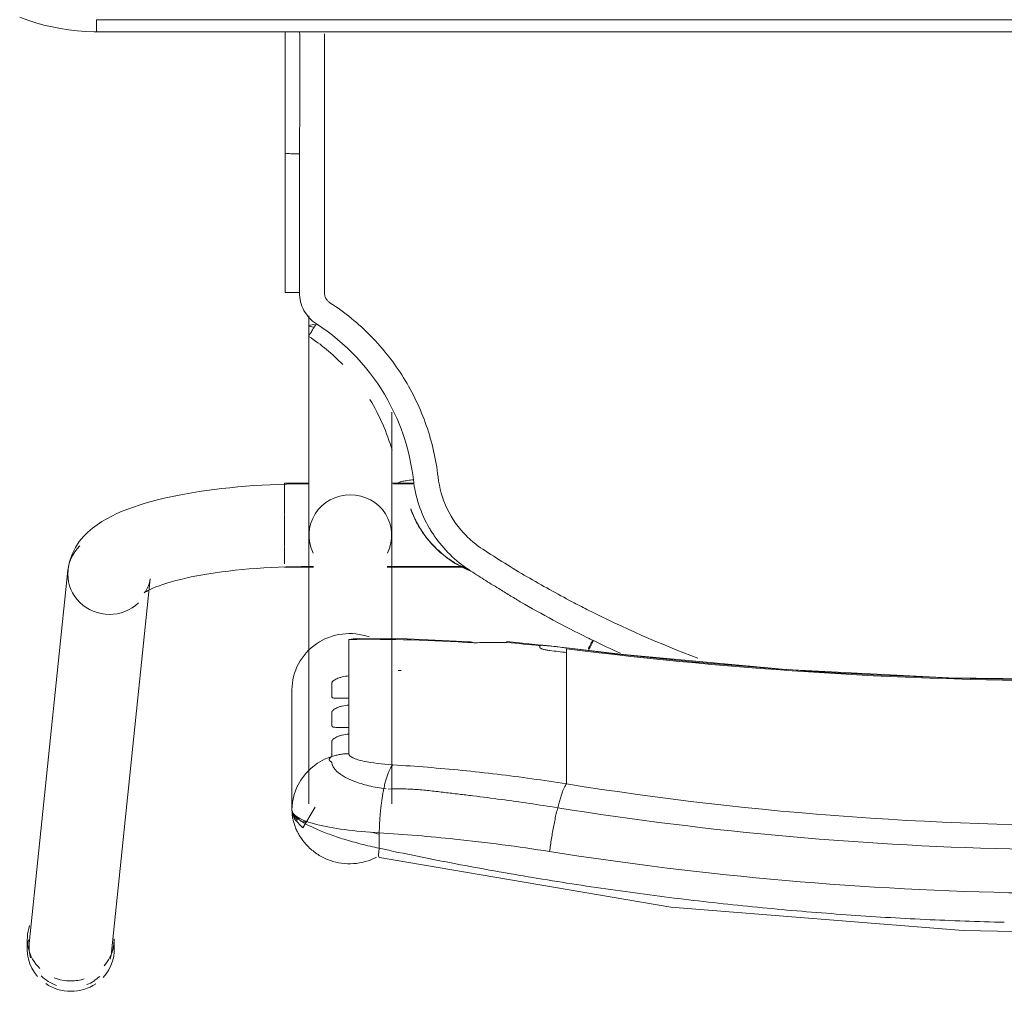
# Model space of a CAD drawing. Header units: metres. Extents: x 1.7 to 42.3, y -72.9 to -47.6.
# Tile 106 of 216: x 6.438 to 6.684, y -61.366 to -61.122. Entities that reach past the tile are written whole.
import ezdxf

# ---------------------------------------------------------------- set-up
doc = ezdxf.new("R2010")
doc.units = ezdxf.units.M
doc.layers.add('I-FURN', color=7, linetype='Continuous', lineweight=18)

# ---------------------------------------------------------------- blocks, each defined once
blk = doc.blocks.new('ConjuntoParaAlunoTamanho6 - CJA06_ConjuntoParaAlunoTamanho6-V27-2PAV - FRIGORÍFICA')
at = {"layer": 'I-FURN', "color": 253, "true_color": 0xaaaaaa}
for p, q in [((0.24321, 0.29526), (0.23354, 0.20182)), ((0.24254, 0.29456), (0.24254, 0.29197)), ((0.25413, 0.19969), (0.2638, 0.29312)), ((0.2643, 0.29197), (0.2643, 0.29456)), ((0.1981, 0.22964), (0.1981, 0.25969)), ((0.17315, 0.25812), (0.17315, 0.19097)), ((0.19385, 0.19097), (0.19385, 0.25812)), ((0.17457, 0.25441), (0.17513, 0.25435)), ((0.1959, 0.25221), (0.19685, 0.25395)), ((0.19685, 0.25395), (0.19754, 0.2558)), ((0.12943, 0.2438), (0.12943, 0.25317)), ((0.19471, 0.25062), (0.1959, 0.25221)), ((0.12943, 0.24214), (0.12943, 0.2438)), ((0.12943, 0.24214), (0.12943, 0.23653)), ((0.18386, 0.23904), (0.18386, 0.24073)), ((0.12943, 0.23653), (0.12943, 0.23486)), ((0.12943, 0.23486), (0.12943, 0.22925)), ((0.18386, 0.23176), (0.18386, 0.23345)), ((0.12943, 0.22759), (0.12943, 0.22925)), ((0.12943, 0.22759), (0.12943, 0.22197)), ((0.18386, 0.21701), (0.18386, 0.22617)), ((0.12943, 0.22031), (0.12943, 0.22197)), ((0.12946, 0.21915), (0.14434, 0.21757)), ((0.17944, 0.21689), (0.18173, 0.21678)), ((0.17429, 0.19894), (0.15474, 0.19894)), ((0.17429, 0.19879), (0.15494, 0.19879)), ((0.2, 0.19894), (0.19271, 0.19894)), ((0.19385, 0.19879), (0.19271, 0.19879)), ((0.19385, 0.19845), (0.19385, 0.19879)), ((0.19385, 0.19764), (0.19385, 0.19845)), ((0.2, 0.1938), (0.2, 0.19814)), ((0.19385, 0.1916), (0.19385, 0.19367)), ((0.2, 0.18573), (0.2, 0.19364)), ((0.19385, 0.18582), (0.19385, 0.18688)), ((0.19385, 0.18371), (0.19385, 0.18582)), ((0.2, 0.17794), (0.2, 0.1856)), ((0.19385, 0.17809), (0.19385, 0.18059)), ((0.16757, 0.17809), (0.17268, 0.17809)), ((0.1676, 0.17794), (0.17323, 0.17794)), ((0.19377, 0.17794), (0.2, 0.17794)), ((0.19385, 0.13604), (0.19385, 0.13857)), ((0.19983, 0.13021), (0.19982, 0.0953)), ((0.19982, 0.06497), (0.19982, 0.0953)), ((0.247, 0.06497), (-0.247, 0.06497)), ((0.247, 0.06497), (-0.247, 0.06497)), ((0.247, 0.06497), (0.247, 0.06197))]:
    blk.add_line(p, q, dxfattribs=at)
at = {"layer": 'I-FURN', "color": 253, "true_color": 0xaaaaaa, "flags": 128}
for points in [[(0.17623, 0.27161), (0.10331, 0.28398), (0.03018, 0.28985), (0.0001, 0.2904)], [(0.17627, 0.2654), (0.17627, 0.26637), (0.17627, 0.26734), (0.17627, 0.26831), (0.17627, 0.26928)], [(0.1981, 0.25971), (0.19792, 0.26092), (0.19739, 0.26208), (0.1954, 0.2642), (0.19227, 0.25896)], [(0.19754, 0.2558), (0.19796, 0.25773), (0.1981, 0.25969)], [(0.1981, 0.25971), (0.1981, 0.2522), (0.1981, 0.24468)], [(0.1981, 0.22964), (0.1981, 0.23715), (0.1981, 0.24467), (0.1981, 0.25218), (0.1981, 0.25969)], [(0.19172, 0.24799), (0.19331, 0.2492), (0.19471, 0.25062)], [(0.1881, 0.24628), (0.18997, 0.24701), (0.19172, 0.24799)], [(0.18386, 0.24073), (0.18386, 0.24195), (0.18386, 0.24317), (0.18386, 0.24439), (0.18386, 0.24561)], [(0.1881, 0.24628), (0.1881, 0.24532), (0.1881, 0.24435), (0.1881, 0.24339), (0.1881, 0.24243)], [(0.18386, 0.23345), (0.18386, 0.23485), (0.18386, 0.23624), (0.18386, 0.23764), (0.18386, 0.23904)], [(0.1881, 0.23868), (0.1881, 0.2378), (0.1881, 0.23692), (0.1881, 0.23603), (0.1881, 0.23515)], [(0.18386, 0.22617), (0.18386, 0.22757), (0.18386, 0.22897), (0.18386, 0.23036), (0.18386, 0.23176)], [(0.1881, 0.23141), (0.1881, 0.23052), (0.1881, 0.22964), (0.1881, 0.22876), (0.1881, 0.22787)], [(-0.12926, 0.21915), (-0.08865, 0.22342), (-0.0479, 0.2261), (-0.00707, 0.22717), (0.03376, 0.22666), (0.07455, 0.22454), (0.11521, 0.22083), (0.12946, 0.21915)], [(0.12943, 0.21937), (0.12943, 0.21961), (0.12943, 0.21984), (0.12943, 0.22007), (0.12943, 0.22031)], [(0.1361, 0.21901), (0.1361, 0.21893), (0.1361, 0.21886), (0.1361, 0.21878), (0.1361, 0.2187)], [(0.15351, 0.21761), (0.16928, 0.2169), (0.18131, 0.21677)], [(0.18173, 0.21678), (0.18279, 0.21686), (0.18386, 0.21701)], [(0.23507, 0.20536), (0.23501, 0.20531), (0.23482, 0.20518), (0.23451, 0.20499), (0.23408, 0.20476), (0.23355, 0.20449), (0.23291, 0.2042), (0.23217, 0.20389), (0.23133, 0.20358), (0.23041, 0.20326), (0.22941, 0.20294), (0.22832, 0.20262), (0.22717, 0.2023), (0.22594, 0.20199), (0.22464, 0.20169), (0.22328, 0.2014), (0.22186, 0.20112), (0.22039, 0.20086), (0.21886, 0.2006), (0.21729, 0.20036), (0.21567, 0.20014), (0.214, 0.19993), (0.2123, 0.19973), (0.21057, 0.19956), (0.2088, 0.1994), (0.207, 0.19926), (0.20518, 0.19913), (0.20334, 0.19903), (0.20148, 0.19894), (0.19961, 0.19888), (0.19772, 0.19883), (0.19583, 0.1988), (0.19394, 0.19879), (0.19385, 0.19879)], [(0.23354, 0.20182), (0.23373, 0.20287), (0.23403, 0.20376), (0.23437, 0.20445), (0.23469, 0.20492), (0.23492, 0.20521), (0.23505, 0.20534), (0.23507, 0.20536)], [(0.25413, 0.19969), (0.25375, 0.19762), (0.25311, 0.19572), (0.25226, 0.19403), (0.25129, 0.19256), (0.25023, 0.19128), (0.24913, 0.19017), (0.24799, 0.18919), (0.24683, 0.18832), (0.24563, 0.18753), (0.24441, 0.18681), (0.24316, 0.18615), (0.24188, 0.18553), (0.24055, 0.18496), (0.23919, 0.18441), (0.23778, 0.1839), (0.23633, 0.18341), (0.23483, 0.18295), (0.2333, 0.18251), (0.23171, 0.1821), (0.23008, 0.1817), (0.22841, 0.18133), (0.2267, 0.18098), (0.22495, 0.18064), (0.22315, 0.18033), (0.22132, 0.18004), (0.21946, 0.17976), (0.21756, 0.17951), (0.21562, 0.17928), (0.21366, 0.17906), (0.21168, 0.17887), (0.20967, 0.1787), (0.20763, 0.17855), (0.20558, 0.17842), (0.20352, 0.17831), (0.20144, 0.17823), (0.19935, 0.17816), (0.19725, 0.17811), (0.19515, 0.17809), (0.19385, 0.17809)], [(0.17315, 0.16015), (0.17315, 0.162), (0.17315, 0.16382), (0.17315, 0.1656), (0.17315, 0.16735), (0.17315, 0.16905), (0.17315, 0.17071), (0.17315, 0.17233), (0.17315, 0.1739), (0.17315, 0.17541), (0.17315, 0.17687), (0.17315, 0.17828), (0.17315, 0.17963), (0.17315, 0.18092), (0.17315, 0.18215), (0.17315, 0.18331), (0.17315, 0.18441), (0.17315, 0.18544), (0.17315, 0.1864), (0.17315, 0.18729), (0.17315, 0.1881), (0.17315, 0.18885), (0.17315, 0.18951), (0.17315, 0.19011), (0.17315, 0.19062), (0.17315, 0.19097)], [(0.19385, 0.19097), (0.19385, 0.19051), (0.19385, 0.18998), (0.19385, 0.18937), (0.19385, 0.18869), (0.19385, 0.18793), (0.19385, 0.1871), (0.19385, 0.18619), (0.19385, 0.18522), (0.19385, 0.18417), (0.19385, 0.18306), (0.19385, 0.18188), (0.19385, 0.18064), (0.19385, 0.17934), (0.19385, 0.17798), (0.19385, 0.17656), (0.19385, 0.17508), (0.19385, 0.17355), (0.19385, 0.17198), (0.19385, 0.17035), (0.19385, 0.16868), (0.19385, 0.16696), (0.19385, 0.16521), (0.19385, 0.16342), (0.19385, 0.16159), (0.19385, 0.15974), (0.19385, 0.15785), (0.19385, 0.15594), (0.19385, 0.15401), (0.19385, 0.15206), (0.19385, 0.15009), (0.19385, 0.14811), (0.19385, 0.14612), (0.19385, 0.14413), (0.19385, 0.14213), (0.19385, 0.14013), (0.19385, 0.13857)], [(0.16841, 0.18432), (0.16841, 0.18434), (0.16841, 0.18435), (0.16841, 0.18437), (0.16841, 0.18438)], [(0.19623, 0.13025), (0.19623, 0.12639), (0.19623, 0.12254), (0.19623, 0.11868), (0.19623, 0.11483), (0.19623, 0.11097), (0.19623, 0.10712), (0.19623, 0.10327), (0.19623, 0.09941), (0.19623, 0.09556)], [(0.2662, 0.06136), (0.26421, 0.06209), (0.2622, 0.06274), (0.26015, 0.06331), (0.25809, 0.06379), (0.25601, 0.0642), (0.25391, 0.06451), (0.25181, 0.06475), (0.24969, 0.0649), (0.24757, 0.06496), (0.247, 0.06497)], [(0.247, 0.06197), (0.1235, 0.06197), (0, 0.06197), (-0.1235, 0.06197), (-0.247, 0.06197)], [(-0.247, 0.06197), (-0.1235, 0.06197), (0, 0.06197), (0.1235, 0.06197), (0.247, 0.06197)]]:
    blk.add_lwpolyline(points, dxfattribs=at)
at = {"layer": 'I-FURN', "color": 253, "true_color": 0xaaaaaa}
for centre, major_axis, ratio, start_param, end_param in [((0.25351, 0.29419), (-0.01029, 0.00107), 0.967158, 5.223081, 5.597593), ((0.25342, 0.29456), (0.01088, 0), 0.965926, 1.570796, 2.182166), ((0.25342, 0.29456), (-0.01088, 0), 0.965926, 4.098128, 4.712389), ((0.25351, 0.29419), (-0.01029, 0.00107), 0.967158, 4.026797, 4.46746), ((0.25342, 0.29456), (0.01088, 0), 0.965926, 2.404321, 3.312013), ((0.25342, 0.29197), (0.01088, 0), 0.965926, 1.581694, 1.883969), ((0.25342, 0.29197), (0.01088, 0), 0.965926, 1.176355, 1.570796), ((0.25342, 0.29456), (0.01088, 0), 0.965926, 6.052088, 6.985956), ((0.25342, 0.29197), (0.01088, 0), 0.965926, 2.446266, 3.141593), ((0.25342, 0.29197), (0.01088, 0), 0.965926, 5.959867, 7.062609), ((0.25351, 0.29419), (-0.01029, 0.00107), 0.967158, 6.102343, 6.382991), ((0.25351, 0.29419), (-0.01029, 0.00107), 0.967158, 3.141593, 3.502975), ((0.0001, -0.77159), (1.0211, 0), 0.978148, 1.443771, 1.697822), ((0.0001, -0.77117), (1.0209, 0), 0.978148, 1.443771, 1.697822), ((0.1837, 0.22964), (0.0144, 0), 0.978148, 4.362105, 6.283185), ((0.17947, 0.60128), (0.385, 0), 0.978148, 4.689765, 4.691852), ((0.17947, 0.60356), (0.395, 0), 0.978148, 4.585364, 4.595996), ((0.17947, 0.60221), (0.3948, 0), 0.978148, 4.585364, 4.595936), ((0.17947, 0.60263), (0.395, 0), 0.978148, 4.602237, 4.623287), ((0.14521, 0.22754), (0.00087, 0.00996), 0.018501, 2.93296, 3.325659), ((0.17947, 0.60336), (0.395, 0), 0.978148, 4.644485, 4.723499), ((0.24383, 0.20075), (-0.01029, 0.00107), 0.967158, 4.812195, 5.597593), ((0.24383, 0.20075), (-0.01029, 0.00107), 0.967158, 3.241398, 4.812195), ((0.24383, 0.20075), (-0.01029, 0.00107), 0.967158, 2.456, 3.241398), ((0.1835, 0.19097), (0.01035, 0), 0.978148, 2.686587, 4.712389), ((0.1835, 0.19097), (0.01035, 0), 0.978148, 4.712389, 6.738191), ((0.1835, 0.13857), (0.01035, 0), 0.069756, 5.759587, 6.776353)]:
    blk.add_ellipse(centre, major_axis=major_axis, ratio=ratio, start_param=start_param, end_param=end_param, dxfattribs=at)
for points in [[(0.03973, 0.28708), (0.03313, 0.2874), (0.02653, 0.28763), (0.01992, 0.28779)], [(0.0595, 0.28591), (0.05292, 0.28638), (0.04633, 0.28677), (0.03973, 0.28708)], [(0.07921, 0.28427), (0.07265, 0.28489), (0.06608, 0.28544), (0.0595, 0.28591)], [(0.09885, 0.28217), (0.09232, 0.28294), (0.08577, 0.28365), (0.07921, 0.28427)], [(0.11839, 0.27961), (0.11189, 0.28054), (0.10538, 0.28139), (0.09885, 0.28217)], [(0.13782, 0.27661), (0.13136, 0.27768), (0.12489, 0.27868), (0.11839, 0.27961)], [(0.15712, 0.27316), (0.15071, 0.27438), (0.14427, 0.27553), (0.13782, 0.27661)], [(0.17627, 0.26928), (0.16991, 0.27065), (0.16353, 0.27194), (0.15712, 0.27316)], [(0.17627, 0.26928), (0.17633, 0.26966), (0.17642, 0.27037), (0.17644, 0.2712), (0.17636, 0.27149), (0.1763, 0.27156)], [(0.13164, 0.25914), (0.13175, 0.25959), (0.13198, 0.26053), (0.13231, 0.26203), (0.13262, 0.26359), (0.13292, 0.2652), (0.1332, 0.26684), (0.13344, 0.26848), (0.13359, 0.26956), (0.13366, 0.2701)], [(0.17513, 0.25435), (0.1752, 0.25471), (0.17534, 0.25544), (0.17553, 0.25659), (0.17571, 0.25778), (0.17586, 0.25902), (0.17599, 0.26028), (0.1761, 0.26156), (0.17618, 0.26285), (0.17624, 0.26413), (0.17626, 0.26498), (0.17627, 0.2654)], [(0.1981, 0.25969), (0.1981, 0.26035), (0.19703, 0.26165), (0.19239, 0.26338), (0.18523, 0.2647), (0.17934, 0.26523), (0.17627, 0.2654)], [(0.17811, 0.26528), (0.17751, 0.26545), (0.1769, 0.26561), (0.17629, 0.26577)], [(0.12943, 0.25317), (0.12952, 0.25327), (0.1297, 0.25353), (0.13, 0.25409), (0.13031, 0.25481), (0.13064, 0.25568), (0.13097, 0.2567), (0.1313, 0.25786), (0.13153, 0.2587), (0.13164, 0.25914)], [(0.17285, 0.2484), (0.17297, 0.2485), (0.1732, 0.24877), (0.17355, 0.24934), (0.17389, 0.25006), (0.17423, 0.25093), (0.17455, 0.25195), (0.17485, 0.25308), (0.17504, 0.25392), (0.17513, 0.25435)], [(0.18386, 0.24561), (0.18422, 0.24561), (0.18494, 0.24565), (0.18601, 0.24578), (0.18707, 0.24599), (0.18776, 0.24617), (0.1881, 0.24628)], [(0.12434, 0.2095), (0.11525, 0.2141), (0.106, 0.21818), (0.09654, 0.22172)], [(0.11594, 0.2205), (0.11821, 0.21947), (0.12046, 0.21841), (0.1227, 0.21732)], [(0.1227, 0.21732), (0.12291, 0.21776), (0.12336, 0.21866), (0.12377, 0.21945), (0.12395, 0.2198)], [(0.12395, 0.21936), (0.12377, 0.21898), (0.12356, 0.21856), (0.12335, 0.21813)], [(0.1336, 0.21981), (0.13377, 0.21979), (0.1341, 0.21974), (0.13456, 0.21967), (0.13499, 0.21957), (0.13538, 0.21946), (0.13569, 0.21935), (0.13593, 0.21923), (0.13606, 0.21912), (0.1361, 0.21905), (0.1361, 0.21901)], [(0.12436, 0.21651), (0.12408, 0.21665), (0.12353, 0.21692), (0.12297, 0.21719), (0.1227, 0.21732)], [(0.12334, 0.21813), (0.12319, 0.21783), (0.12304, 0.21753), (0.12289, 0.21723)], [(0.1361, 0.2187), (0.1361, 0.21868), (0.13609, 0.21865), (0.13607, 0.21862), (0.13605, 0.2186)], [(0.14432, 0.21779), (0.14576, 0.21776), (0.1486, 0.21775), (0.15133, 0.21782), (0.15267, 0.21788)], [(0.15267, 0.21788), (0.1532, 0.21758), (0.15369, 0.21752), (0.15417, 0.21772)], [(0.14098, 0.20758), (0.13826, 0.20916), (0.13276, 0.21224), (0.12717, 0.21512), (0.12436, 0.21651)], [(0.12798, 0.20762), (0.12738, 0.20794), (0.12617, 0.20857), (0.12495, 0.20919), (0.12434, 0.2095)], [(0.1504, 0.19445), (0.14673, 0.19684), (0.13935, 0.20142), (0.13181, 0.20561), (0.12798, 0.20762)], [(0.14635, 0.20432), (0.14546, 0.20487), (0.14368, 0.20597), (0.14188, 0.20704), (0.14098, 0.20758)], [(0.15378, 0.19963), (0.15256, 0.20043), (0.1501, 0.202), (0.14762, 0.20355), (0.14638, 0.20431)], [(0.15863, 0.1971), (0.15703, 0.19822), (0.15531, 0.19916), (0.1535, 0.1999)], [(0.15374, 0.19972), (0.15472, 0.19931), (0.15575, 0.19881), (0.1568, 0.1982)], [(0.1625, 0.1911), (0.16134, 0.1928), (0.15869, 0.19594), (0.1555, 0.19851), (0.15378, 0.19963)], [(0.15448, 0.19112), (0.15386, 0.19174), (0.15256, 0.19292), (0.15114, 0.19396), (0.1504, 0.19445)], [(0.16156, 0.17636), (0.16124, 0.17915), (0.15968, 0.18454), (0.15645, 0.18912), (0.15448, 0.19112)], [(0.16371, 0.18924), (0.16352, 0.18955), (0.16313, 0.19018), (0.16271, 0.1908), (0.1625, 0.1911)], [(0.16501, 0.19076), (0.16537, 0.19026), (0.16604, 0.18925), (0.16695, 0.18767), (0.16775, 0.18603), (0.1682, 0.1849), (0.16841, 0.18432)], [(0.16774, 0.17706), (0.1675, 0.1792), (0.16656, 0.18343), (0.16479, 0.18738), (0.16371, 0.18924)], [(0.17146, 0.1778), (0.17147, 0.17776), (0.17128, 0.17766), (0.17046, 0.17746), (0.16921, 0.17725), (0.16823, 0.17712), (0.16774, 0.17706)], [(0.1786, 0.15703), (0.17619, 0.16097), (0.17433, 0.16526), (0.17307, 0.1697)], [(0.19391, 0.14119), (0.19084, 0.14321), (0.18795, 0.1456), (0.18537, 0.14827)], [(0.19199, 0.13805), (0.19225, 0.13846), (0.19278, 0.13928), (0.19344, 0.14033), (0.19385, 0.14103), (0.19393, 0.14119), (0.19391, 0.14119)], [(0.19623, 0.13025), (0.19622, 0.13104), (0.19604, 0.13255), (0.19519, 0.13473), (0.19383, 0.13663), (0.19265, 0.13762), (0.19199, 0.13805)], [(0.19, 0.13025), (0.19, 0.1305), (0.18994, 0.13099), (0.18966, 0.1317), (0.18922, 0.13231), (0.18884, 0.13263), (0.18863, 0.13277)], [(0.19, 0.09555), (0.19, 0.09868), (0.19, 0.10482), (0.19, 0.11314), (0.19, 0.12173), (0.19, 0.1274), (0.19, 0.13025)], [(0.19982, 0.1302), (0.19984, 0.13021), (0.19969, 0.13022), (0.19891, 0.13024), (0.1977, 0.13025), (0.19672, 0.13025), (0.19623, 0.13025)], [(0.19982, 0.1302), (0.19982, 0.12729), (0.19982, 0.12438), (0.19982, 0.12147)], [(0.19982, 0.09529), (0.19982, 0.1011), (0.19982, 0.11273), (0.19982, 0.12438), (0.19982, 0.1302)], [(0.19982, 0.11273), (0.19982, 0.10691), (0.19982, 0.1011), (0.19982, 0.09528)], [(0.19623, 0.09556), (0.19662, 0.09556), (0.19701, 0.09556), (0.19738, 0.09555)], [(0.19738, 0.09555), (0.19775, 0.09554), (0.1981, 0.09553), (0.19841, 0.09551)], [(0.19982, 0.0953), (0.19982, 0.0953), (0.19982, 0.09529), (0.19982, 0.09529)], [(0.19982, 0.06497), (0.19982, 0.07507), (0.19982, 0.08518), (0.19982, 0.09529)], [(0.19982, 0.07534), (0.19982, 0.07188), (0.19982, 0.06842), (0.19982, 0.06497)]]:
    blk.add_open_spline(points, degree=3, dxfattribs=at)
for points, knots in [([(-0.13346, 0.2701), (-0.0847, 0.2778), (0.00519, 0.28415), (0.09466, 0.27626), (0.13366, 0.2701)], [-1, -1, -1, -1, -0.444444, 0, 0, 0, 0]), ([(0.17699, 0.27153), (0.17765, 0.27187), (0.17927, 0.27255), (0.18196, 0.27315), (0.18496, 0.2732), (0.18741, 0.27274), (0.18905, 0.27216), (0.18996, 0.27176), (0.19062, 0.27143), (0.19127, 0.27106), (0.19212, 0.27051), (0.19313, 0.26973), (0.19423, 0.2687), (0.19516, 0.26763), (0.19594, 0.26656), (0.1966, 0.26547), (0.19712, 0.26439), (0.19752, 0.26334), (0.1978, 0.26234), (0.19804, 0.26108), (0.1981, 0.26023), (0.1981, 0.25971)], [0.3275759, 0.3275759, 0.3275759, 0.3275759, 0.375, 0.4375, 0.5, 0.5625, 0.59375, 0.609375, 0.625, 0.640625, 0.65625, 0.6875, 0.71875, 0.75, 0.78125, 0.8125, 0.84375, 0.875, 0.90625, 0.9375, 1, 1, 1, 1]), ([(-0.13144, 0.25914), (-0.08343, 0.26683), (0.00512, 0.27318), (0.09323, 0.26529), (0.13164, 0.25914)], [-1, -1, -1, -1, -0.444444, 0, 0, 0, 0]), ([(0.13366, 0.2701), (0.14155, 0.26885), (0.15578, 0.26699), (0.16997, 0.2658), (0.17627, 0.2654)], [-1, -1, -1, -1, -0.444444, 0, 0, 0, 0]), ([(0.17627, 0.26928), (0.1778, 0.26895), (0.18084, 0.26823), (0.1851, 0.26704), (0.18885, 0.26578), (0.19302, 0.26411), (0.19708, 0.26187), (0.1981, 0.26034), (0.1981, 0.25971)], [0, 0, 0, 0, 0.125, 0.25, 0.375, 0.5, 0.75, 1, 1, 1, 1]), ([(0.12943, 0.25317), (0.08224, 0.26075), (-0.00484, 0.26702), (-0.09148, 0.25924), (-0.12923, 0.25317)], [-1, -1, -1, -1, -0.444444, 0, 0, 0, 0]), ([(0.19589, 0.26257), (0.19565, 0.26263), (0.19517, 0.26271), (0.1947, 0.26267), (0.19448, 0.26263)], [0.3140409, 0.3140409, 0.3140409, 0.3140409, 0.375, 0.4333514, 0.4333514, 0.4333514, 0.4333514]), ([(0.1981, 0.25971), (0.1981, 0.26024), (0.19787, 0.26101), (0.19723, 0.26183), (0.19682, 0.26214), (0.1966, 0.26226)], [0, 0, 0, 0, 0.125, 0.1875, 0.25, 0.25, 0.25, 0.25]), ([(0.13164, 0.25914), (0.13399, 0.25877), (0.13871, 0.25805), (0.14577, 0.25706), (0.15166, 0.25629), (0.15577, 0.2558), (0.15812, 0.25552), (0.15988, 0.25532), (0.16163, 0.25511), (0.16339, 0.25489), (0.16514, 0.25469), (0.16691, 0.25455), (0.16868, 0.25447), (0.17104, 0.2544), (0.17282, 0.25442), (0.17401, 0.25447)], [0, 0, 0, 0, 0.166667, 0.333333, 0.5, 0.583333, 0.625, 0.666667, 0.708333, 0.75, 0.791667, 0.833333, 0.875, 0.916667, 1, 1, 1, 1]), ([(0.17513, 0.25435), (0.17661, 0.25414), (0.17948, 0.25358), (0.18284, 0.25246), (0.1849, 0.25145), (0.18608, 0.25069), (0.18754, 0.24953), (0.18812, 0.24854), (0.1881, 0.24778)], [0, 0, 0, 0, 0.2, 0.4, 0.55, 0.625, 0.7, 1, 1, 1, 1]), ([(0.12943, 0.25317), (0.13522, 0.25225), (0.14681, 0.25064), (0.16129, 0.24919), (0.16997, 0.24858), (0.17285, 0.2484)], [0, 0, 0, 0, 0.4, 0.8, 1, 1, 1, 1]), ([(0.17285, 0.2484), (0.17555, 0.24823), (0.17966, 0.24775), (0.18317, 0.24668), (0.18386, 0.24597), (0.18386, 0.24561)], [0, 0, 0, 0, 0.444444, 0.722222, 1, 1, 1, 1]), ([(0.1881, 0.24778), (0.18821, 0.24772), (0.18836, 0.24763), (0.18849, 0.24751), (0.18856, 0.24744), (0.1886, 0.24738), (0.18864, 0.24733), (0.1887, 0.24726), (0.18876, 0.24718), (0.1888, 0.24708), (0.18879, 0.247), (0.18877, 0.24693), (0.18873, 0.24686), (0.18866, 0.24676), (0.1885, 0.24657), (0.18828, 0.2464), (0.1881, 0.24628)], [0, 0, 0, 0, 0.166667, 0.25, 0.291667, 0.333333, 0.375, 0.416667, 0.5, 0.583333, 0.625, 0.666667, 0.708333, 0.75, 0.833333, 1, 1, 1, 1]), ([(0.1881, 0.24243), (0.1881, 0.24236), (0.18804, 0.24222), (0.18782, 0.24198), (0.18743, 0.2417), (0.18691, 0.24142), (0.18629, 0.24117), (0.18532, 0.24088), (0.18448, 0.24075), (0.18386, 0.24073)], [0, 0, 0, 0, 0.125, 0.25, 0.375, 0.5, 0.625, 0.75, 1, 1, 1, 1]), ([(0.18386, 0.23904), (0.18448, 0.23902), (0.18532, 0.23903), (0.18629, 0.23904), (0.18691, 0.23904), (0.18743, 0.23902), (0.18782, 0.23896), (0.18804, 0.23885), (0.1881, 0.23875), (0.1881, 0.23868)], [0, 0, 0, 0, 0.25, 0.375, 0.5, 0.625, 0.75, 0.875, 1, 1, 1, 1]), ([(0.1881, 0.23515), (0.1881, 0.23508), (0.18804, 0.23494), (0.18782, 0.2347), (0.18743, 0.23442), (0.18691, 0.23414), (0.18629, 0.23389), (0.18532, 0.2336), (0.18448, 0.23348), (0.18386, 0.23345)], [0, 0, 0, 0, 0.125, 0.25, 0.375, 0.5, 0.625, 0.75, 1, 1, 1, 1]), ([(0.18386, 0.23176), (0.18448, 0.23175), (0.18532, 0.23175), (0.18629, 0.23176), (0.18691, 0.23176), (0.18743, 0.23174), (0.18782, 0.23168), (0.18804, 0.23158), (0.1881, 0.23147), (0.1881, 0.23141)], [0, 0, 0, 0, 0.25, 0.375, 0.5, 0.625, 0.75, 0.875, 1, 1, 1, 1]), ([(0.1881, 0.22787), (0.1881, 0.22781), (0.18804, 0.22767), (0.18782, 0.22742), (0.18743, 0.22714), (0.18691, 0.22687), (0.18629, 0.22661), (0.18532, 0.22633), (0.18448, 0.2262), (0.18386, 0.22617)], [0, 0, 0, 0, 0.125, 0.25, 0.375, 0.5, 0.625, 0.75, 1, 1, 1, 1]), ([(0.13605, 0.2186), (0.13602, 0.21857), (0.13593, 0.21853), (0.13575, 0.2185), (0.13549, 0.21849), (0.13508, 0.2185), (0.13445, 0.21856), (0.1339, 0.21862), (0.1336, 0.21866)], [0, 0, 0, 0, 0.125, 0.25, 0.375, 0.5, 0.75, 1, 1, 1, 1]), ([(0.15683, 0.19818), (0.15764, 0.19771), (0.15919, 0.19669), (0.16207, 0.19434), (0.16393, 0.19226), (0.16501, 0.19076)], [0, 0, 0, 0, 0.25, 0.5, 1, 1, 1, 1]), ([(0.16841, 0.18438), (0.16796, 0.18563), (0.16686, 0.18807), (0.16383, 0.19273), (0.16081, 0.19558), (0.15863, 0.1971)], [0, 0, 0, 0, 0.25, 0.5, 1, 1, 1, 1]), ([(0.18863, 0.13277), (0.18486, 0.13521), (0.17974, 0.13937), (0.17389, 0.14605), (0.17007, 0.15149), (0.1669, 0.15732), (0.16353, 0.16552), (0.16208, 0.17192), (0.16156, 0.17636)], [0, 0, 0, 0, 0.25, 0.375, 0.5, 0.625, 0.75, 1, 1, 1, 1]), ([(0.16774, 0.17706), (0.16854, 0.1701), (0.17345, 0.15474), (0.18461, 0.14281), (0.19199, 0.13805)], [0, 0, 0, 0, 0.444444, 1, 1, 1, 1]), ([(0.19, 0.06548), (0.19, 0.06617), (0.19, 0.06811), (0.19, 0.07088), (0.19, 0.07365), (0.19, 0.07618), (0.19, 0.07838), (0.19, 0.0801), (0.19, 0.08153), (0.19, 0.08284), (0.19, 0.08398), (0.19, 0.08486), (0.19, 0.08558), (0.19, 0.08626), (0.19, 0.0868), (0.19, 0.08716), (0.19, 0.08749), (0.19, 0.08795), (0.19, 0.08848), (0.19, 0.089), (0.19, 0.08963), (0.19, 0.09074), (0.19, 0.09261), (0.19, 0.0945), (0.19, 0.09555)], [0.4659091, 0.4659091, 0.4659091, 0.4659091, 0.4772727, 0.5, 0.5227273, 0.5454545, 0.5681818, 0.5909091, 0.6136364, 0.6363636, 0.6590909, 0.6818182, 0.7045455, 0.7272727, 0.75, 0.7727273, 0.7954545, 0.8181818, 0.8409091, 0.8636364, 0.8863636, 0.9090909, 0.9545455, 1, 1, 1, 1]), ([(0.19618, 0.06498), (0.19616, 0.06721), (0.1961, 0.07741), (0.19616, 0.08755), (0.19623, 0.09556)], [0.8400419, 0.8400419, 0.8400419, 0.8400419, 0.875, 1, 1, 1, 1]), ([(0.19841, 0.09551), (0.19872, 0.09549), (0.19926, 0.09545), (0.19973, 0.09538), (0.19982, 0.09532), (0.19982, 0.0953)], [0.4, 0.4, 0.4, 0.4, 0.6, 0.8, 0.9699288, 0.9699288, 0.9699288, 0.9699288])]:
    blk.add_open_spline(points, degree=3, knots=knots, dxfattribs=at)
blk = doc.blocks.new('4 GRE - ESCOLA DE CINEMA E AUDIOVISUAL CINE REX R07_rvt-1-2PAV - FRIGORÍFICA')
at = {"layer": 'I-FURN', "color": 253, "lineweight": 18, "true_color": 0xaaaaaa, "rotation": 180}
blk.add_blockref('ConjuntoParaAlunoTamanho6 - CJA06_ConjuntoParaAlunoTamanho6-V27-2PAV - FRIGORÍFICA', (6.704, -61.06045), dxfattribs=at)

msp = doc.modelspace()

# ---------------------------------------------------------------- block references
at = {"lineweight": 5}
msp.add_blockref('4 GRE - ESCOLA DE CINEMA E AUDIOVISUAL CINE REX R07_rvt-1-2PAV - FRIGORÍFICA', (0, 0), dxfattribs=at)

doc.saveas('drawing.dxf')
